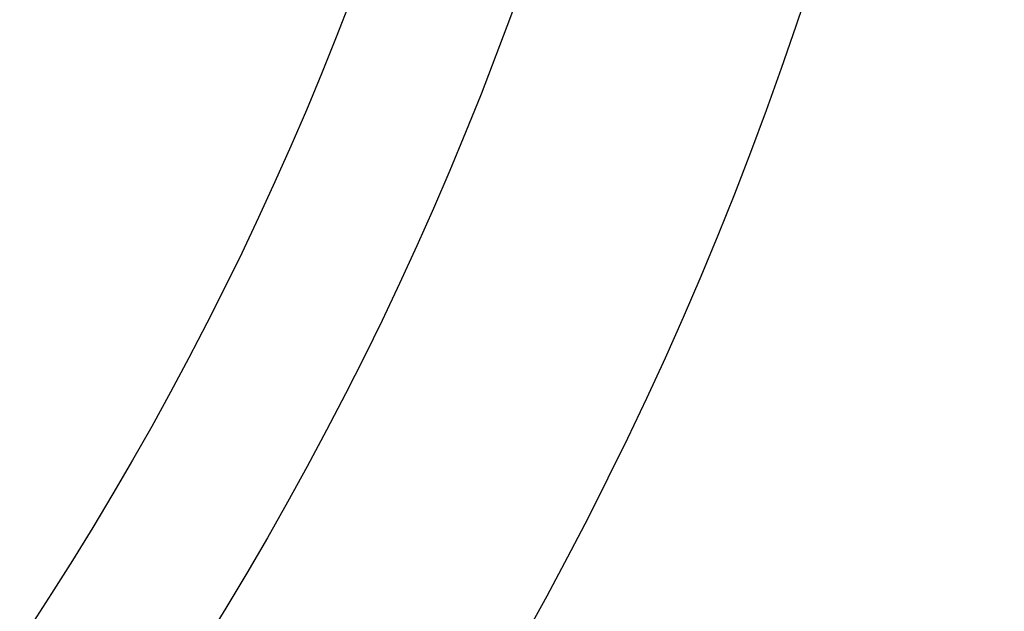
# Model space of a CAD drawing. Header units: millimetres. Extents: x 90 to 358, y 74 to 282.
# Tile 149 of 256: x 178.172 to 178.805, y 263.554 to 263.934. Entities that reach past the tile are written whole.
import ezdxf

# ---------------------------------------------------------------- set-up
doc = ezdxf.new("R2010")
doc.units = ezdxf.units.MM
doc.header["$LTSCALE"] = 23.1
doc.layers.add('20_ALL_FEATURES', color=7, linetype='CONTINUOUS')

msp = doc.modelspace()

# ---------------------------------------------------------------- linework, layer by layer
at = {"layer": '20_ALL_FEATURES'}
for radius in [2.35, 2.175, 2.075]:
    msp.add_circle((176.44411, 264.68399), radius, dxfattribs=at)
for radius, start, end in [(3.64233, 78.0321, 303.95457), (3.50773, 192.46437, 347.53566)]:
    msp.add_arc((176.44411, 264.68399), radius, start, end, dxfattribs=at)
msp.add_open_spline([(173.06911, 263.63842), (173.12308, 263.46169), (173.25942, 263.11556), (173.5415, 262.63465), (173.89413, 262.20376), (174.30802, 261.83322), (174.77432, 261.53321), (175.28176, 261.3083), (175.81844, 261.16311), (176.37213, 261.10304), (176.92815, 261.13105), (177.47186, 261.24476), (177.99093, 261.43926), (178.47357, 261.71045), (178.90824, 262.05484), (179.28584, 262.4632), (179.5969, 262.9266), (179.75427, 263.26469), (179.81911, 263.43863)], degree=3, knots=[0, 0, 0, 0, 0.062555, 0.125333, 0.188017, 0.250284, 0.312623, 0.374947, 0.437453, 0.50009, 0.562702, 0.625138, 0.687393, 0.749631, 0.811786, 0.874362, 0.937161, 1, 1, 1, 1], dxfattribs=at)

doc.saveas('drawing.dxf')
